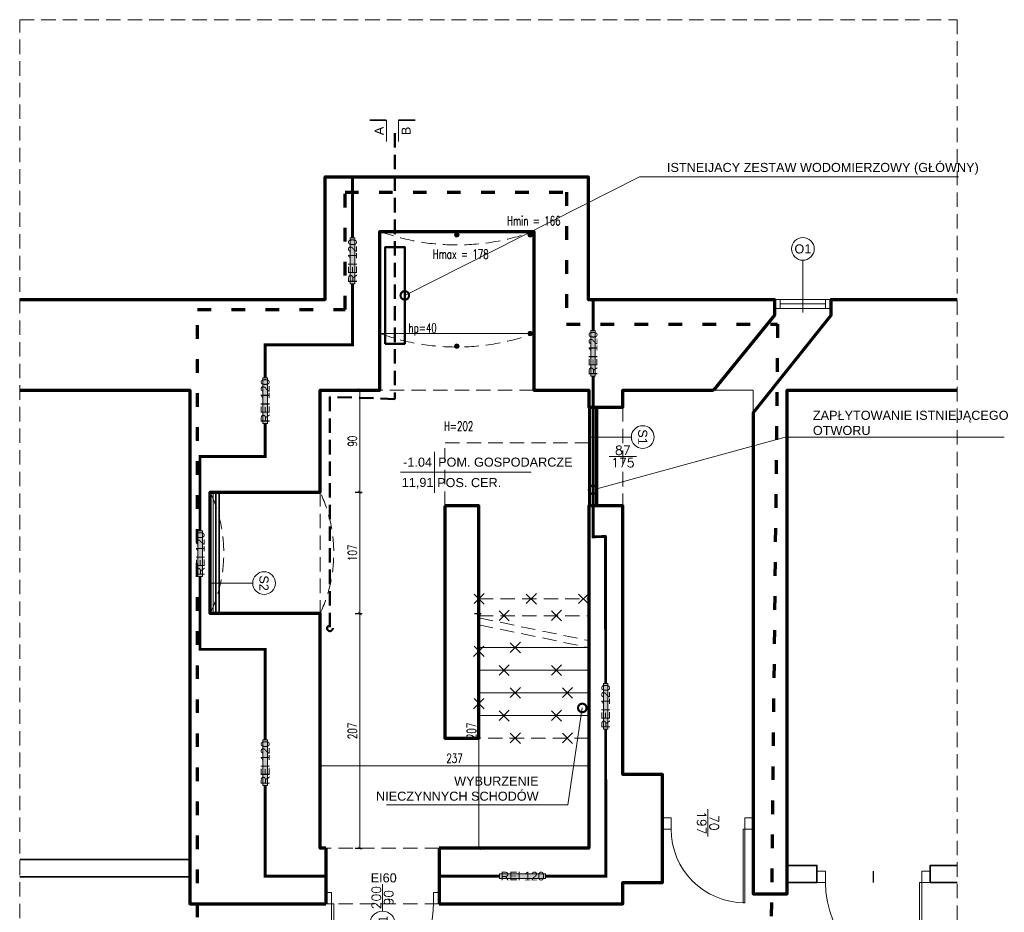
# Model space of a CAD drawing. Header units: centimetres. Extents: x 0 to 8068, y -312 to 10136.
# Tile 5 of 14: x 3568 to 4436, y 676 to 1463. Entities that reach past the tile are written whole.
import ezdxf
from ezdxf import colors
from ezdxf.entities.mleader import LeaderData, LeaderLine
from ezdxf.enums import TextEntityAlignment as Align
from ezdxf.math import Vec2, Vec3

# ---------------------------------------------------------------- set-up
doc = ezdxf.new("R2010")
doc.units = ezdxf.units.CM
doc.set_wipeout_variables(frame=1)
doc.linetypes.add('DASHED', pattern=[19.05, 12.7, -6.35])
doc.linetypes.add('ISO03W100', pattern=[30, 12, -18])
doc.layers.get('0').update_dxf_attribs({"lineweight": 13})
doc.layers.add('!_NIEDRUKOWALNE', color=213, linetype='Continuous', lineweight=13, plot=False)
for name, color, linetype, lineweight, true_color in [('0_ZAKRES_OPRACOWANIA', 7, 'DASHED', 35, 0x01bfff), ('A_WYBURZENIA', 7, 'DASHED', 13, 0x838383), ('INW_DRZWI', 7, 'Continuous', 13, 0x838383), ('INW_NIEWIDOCZNE', 7, 'DASHED', 5, 0x838383), ('INW_OKNA', 7, 'Continuous', 13, 0x838383), ('INW_OPIS', 7, 'Continuous', 13, 0x838383), ('INW_OPIS_STOLARKA_DRZWIOWA', 7, 'Continuous', 13, 0x838383), ('INW_OPIS_STOLARKA_OKIENNA', 7, 'Continuous', 13, 0x838383), ('INW_WIDOKOWE', 7, 'Continuous', 13, 0x838383), ('INW_ŚCIANY  DZIAŁOWE', 7, 'Continuous', 35, 0x838383), ('INW_ŚCIANY KONSTRUKCYJNE', 7, 'Continuous', 70, 0x838383), ('PPOŻ_GRANICA STREFY', 7, 'Continuous', 13, 0xcc0403), ('PPOŻ_KLASA ODPORNOŚCI', 7, 'Continuous', 13, 0xcc0403), ('PPOŻ_OPIS', 7, 'Continuous', 5, 0xcc0403), ('S_WODA', 7, 'DASHED', 50, 0x577c8c)]:
    doc.layers.add(name, color=color, linetype=linetype, lineweight=lineweight, true_color=true_color)
for name, color, linetype, lineweight in [('A_DRZWI', 3, 'Continuous', 13), ('A_IZOLACJA TERMICZNA_WYPEŁNIENIE', 31, 'BATTING', 5), ('A_NIEWIDOCZNE', 166, 'DASHED', 5), ('A_OPIS', 241, 'Continuous', 13), ('A_OPIS_PRZEGRODY', 202, 'Continuous', 13), ('A_OPIS_STOLARKA_DRZWIOWA', 241, 'Continuous', 13), ('A_OPIS_TABELKI POMIESZCZEŃ', 53, 'Continuous', 5), ('A_WYMIARY WEWNĘTRZNE', 183, 'Continuous', 13), ('A_ŚCIANY  DZIAŁOWE', 231, 'Continuous', 35), ('A_ŚCIANY KONSTRUKCYJNE', 5, 'Continuous', 70), ('X_WIPEOUT', 252, 'Continuous', 5)]:
    doc.layers.add(name, color=color, linetype=linetype, lineweight=lineweight)
doc.styles.add('100 ARIAL', font='arial.ttf', dxfattribs={"height": 16})
doc.styles.add('100 ROMANS', font='ROMANS.shx', dxfattribs={"width": 0.7, "height": 16})
doc.styles.add('50 ROMANS', font='ROMANS.shx', dxfattribs={"width": 0.7, "height": 8})
doc.styles.add('ARIAL', font='arial.ttf')
doc.linetypes.add('BATTING', pattern='A,0.00254,-2.54,[134,ltypeshp.shx,S=2.54,R=0,X=-2.54,Y=0],-5.08,[134,ltypeshp.shx,S=2.54,R=180,X=2.54,Y=0],-2.54', length=10.16254)
doc.dimstyles.new('50', dxfattribs={"dimtxt": 8, "dimasz": 3, "dimexe": 2, "dimexo": 1, "dimgap": 2.5, "dimtad": 1, "dimrnd": 1, "dimzin": 9, "dimtxsty": '50 ROMANS', "dimblk": 'ARCHTICK', "dimcen": 0.5, "dimdle": 0.2, "dimclrd": 256, "dimclre": 256, "dimclrt": 256, "dimadec": 0, "dimazin": 0, "dimtfac": 1, "dimtdec": 1, "dimtix": 1, "dimtmove": 1, "dimatfit": 3, "dimldrblk": 'ARCHTICK', "dimfxl": 4, "dimfxlon": 1, "dimtolj": 1, "dimtzin": 9, "dimlwd": -1, "dimarcsym": 0})

# ---------------------------------------------------------------- blocks, each defined once
blk = doc.blocks.new('*U292')
for points in [[(-85, 0), (-83.11, 0), (-83.11, 85), (-85, 85)], [(-85, 0), (-92.5, 0), (-92.5, -10), (-85, -10)], [(7.5, 0), (0, 0), (0, -10), (7.5, -10)]]:
    blk.add_lwpolyline(points, close=True)
blk.add_arc((-85, 0), 85, 0, 90)
at = {"layer": 'Defpoints'}
blk.add_lwpolyline([(-42.5, 0), (-42.5, -10)], dxfattribs=at)
blk = doc.blocks.new('_DotSmall')
at = {"color": 0, "linetype": 'ByBlock', "const_width": 0.5}
blk.add_lwpolyline([(-0.0625, 0, 1), (0.0625, 0, 1)], format="xyb", close=True, dxfattribs=at)
blk = doc.blocks.new('*U295')
for points in [[(-65, 0), (-63.56, 0), (-63.56, 65), (-65, 65)], [(-65, 0), (-72.5, 0), (-72.5, -10), (-65, -10)], [(7.5, 0), (0, 0), (0, -10), (7.5, -10)]]:
    blk.add_lwpolyline(points, close=True)
blk.add_arc((-65, 0), 65, 0, 90)
at = {"layer": 'INW_OPIS_STOLARKA_DRZWIOWA'}
blk.add_lwpolyline([(-32.5, 6.5), (-32.5, -17.5)], dxfattribs=at)
at = {"layer": 'INW_OPIS_STOLARKA_DRZWIOWA', "style": '100 ROMANS', "flags": 12}
for tag, p in [('SZER', (-38, -5.5)), ('WYS', (-27, -5.5))]:
    blk.add_attdef(tag, text='', height=8, rotation=90, dxfattribs=at).set_placement(p, align=Align.MIDDLE_CENTER)
blk = doc.blocks.new('*U296')
at = {"layer": '!_NIEDRUKOWALNE'}
for points in [[(-87, 5.6), (-87, 5.6), (-87, -5.6), (-87, -5.6)], [(0, 5.6), (0, 5.6), (0, -5.6), (0, -5.6)]]:
    blk.add_lwpolyline(points, close=True, dxfattribs=at)
at = {"layer": 'INW_OPIS_STOLARKA_DRZWIOWA'}
blk.add_lwpolyline([(-43.5, 27), (-43.5, 3)], dxfattribs=at)
at = {"layer": 'INW_OPIS_STOLARKA_DRZWIOWA', "style": '100 ROMANS', "flags": 12}
for tag, p in [('SZER', (-49, 15)), ('WYS', (-38, 15))]:
    blk.add_attdef(tag, text='', height=8, rotation=90, dxfattribs=at).set_placement(p, align=Align.MIDDLE_CENTER)
blk = doc.blocks.new('*U313')
for points in [[(-50, 4), (-45, 4), (-45, -4), (-50, -4), (-50, 4)], [(-5, 4), (-45, 4)], [(-5, 0), (-45, 0)], [(-5, 4), (0, 4), (0, -4), (-5, -4), (-5, 4)], [(-5, -4), (-45, -4)]]:
    blk.add_lwpolyline(points)
at = {"layer": 'INW_OPIS_STOLARKA_OKIENNA'}
blk.add_line((-25, -7.47), (-25, 38.54), dxfattribs=at)
blk.add_circle((-25, 48.54), 10, dxfattribs=at)
at = {"layer": 'INW_OPIS_STOLARKA_OKIENNA', "style": '100 ARIAL'}
blk.add_attdef('OZNACZENIE', text='', height=8, dxfattribs=at).set_placement((-25, 48.54), align=Align.MIDDLE_CENTER)
at = {"layer": 'INW_OPIS_STOLARKA_OKIENNA', "style": '100 ROMANS'}
for tag, rotation, p in [('SZER', 90, (-32, 24.2)), ('WYS', 90, (-18, 24.2)), ('PARAPET', 360, (-24.58, -9.59))]:
    blk.add_attdef(tag, text='', height=8, rotation=rotation, dxfattribs=at).set_placement(p, align=Align.MIDDLE_CENTER)
blk = doc.blocks.new('*U314')
at = {"linetype": 'Continuous', "lineweight": 0}
for p, q in [((0, 36.1), (0, -36.1)), ((-60.2, 0), (170.2, 0))]:
    blk.add_line(p, q, dxfattribs=at)
at = {"style": '100 ARIAL'}
for tag, height, flags, p in [('KONDYGNACJA', 8, 13, (144.1, 129.7)), ('INNE', 8, 13, (144.1, 118)), ('NR', 16, 12, (-30.1, 10))]:
    blk.add_attdef(tag, text='', height=height, dxfattribs=dict(at, flags=flags)).set_placement(p, align=Align.CENTER)
at = {"style": '100 ARIAL', "flags": 12}
blk.add_attdef('NAZW', (6.1, 10), '', height=16, dxfattribs=at)
at = {"color": 5, "style": '100 ARIAL', "flags": 12}
blk.add_attdef('DO_OBLICZEN', text='', height=16, dxfattribs=at).set_placement((-30.1, -25.8), align=Align.CENTER)
at = {"style": '100 ARIAL', "flags": 12}
blk.add_attdef('POS_001', text='', height=16, dxfattribs=at).set_placement((6.1, -9.8), align=Align.TOP_LEFT)
blk = doc.blocks.new('_ZNACZNIK PRZEKROJU')
at = {"const_width": 3}
blk.add_lwpolyline([(0, 18.9), (-29.8, 18.9)], dxfattribs=at)
for points in [[(0, -18.9), (0, 18.9)], [(0, 18.9), (0, -18.9)]]:
    blk.add_lwpolyline(points)
at = {"style": '100 ARIAL'}
blk.add_attdef('PRZEKRÓJ', text='', height=16, rotation=90, dxfattribs=at).set_placement((0, 0), align=Align.BOTTOM_CENTER)
blk = doc.blocks.new('_ZNACZNIK PRZEKROJU 2')
at = {"const_width": 3}
blk.add_lwpolyline([(0, 18.9), (29.8, 18.9)], dxfattribs=at)
for points in [[(0, -18.9), (0, 18.9)], [(0, 18.9), (0, -18.9)]]:
    blk.add_lwpolyline(points)
at = {"style": '100 ARIAL'}
blk.add_attdef('PRZEKRÓJ', text='', height=16, rotation=90, dxfattribs=at).set_placement((0, 0), align=Align.BOTTOM_CENTER)
blk = doc.blocks.new('_KRZYŻYK')
at = {"linetype": 'ByBlock'}
for points in [[(4.74, 4.74), (-4.74, -4.74)], [(4.74, -4.74), (-4.74, 4.74)]]:
    blk.add_lwpolyline(points, dxfattribs=at)
blk = doc.blocks.new('*U364')
blk.add_lwpolyline([(0, 0), (0, -75)])
blk.add_circle((0, 20), 20)
at = {"style": 'ARIAL', "flags": 1}
for tag, p in [('SKALA_200', (0, 66.6)), ('SKALA_100', (0, 62.6)), ('SKALA_50', (0, 58.2)), ('SKALA_20', (0, 53.8))]:
    blk.add_attdef(tag, p, '', height=2.4, dxfattribs=at)
at = {"style": '100 ARIAL', "flags": 8}
blk.add_attdef('Oznaczenie', text='', height=16, dxfattribs=at).set_placement((0, 20), align=Align.MIDDLE_CENTER)
blk = doc.blocks.new('_ArchTick')
at = {"color": 0, "linetype": 'ByBlock', "const_width": 0.15}
blk.add_lwpolyline([(-0.5, -0.5), (0.5, 0.5)], dxfattribs=at)
blk = doc.blocks.new('*D400')
at = {"layer": 'A_WYMIARY WEWNĘTRZNE', "lineweight": -2}
for p, q in [((3968.59, 939.25), (3974.59, 939.25)), ((3968.59, 732.25), (3974.59, 732.25))]:
    blk.add_line(p, q, dxfattribs=at)
at = {"layer": 'A_WYMIARY WEWNĘTRZNE'}
blk.add_line((3972.59, 732.05), (3972.59, 939.45), dxfattribs=at)
at = {"layer": 'Defpoints', "color": 0}
for p in [(3832.59, 939.25), (3972.59, 939.25), (3937.59, 732.25)]:
    blk.add_point(p, dxfattribs=at)
at = {"layer": 'A_WYMIARY WEWNĘTRZNE', "xscale": 3, "yscale": 3, "zscale": 3}
for p, rotation in [((3972.59, 939.25), 90), ((3972.59, 732.25), 270)]:
    blk.add_blockref('_ArchTick', p, dxfattribs=dict(at, rotation=rotation))
at = {"layer": 'A_WYMIARY WEWNĘTRZNE', "insert": (3966.09, 835.75), "char_height": 8, "attachment_point": 5, "rotation": 90, "style": '50 ROMANS'}
blk.add_mtext('\\A1;207', dxfattribs=at)
blk = doc.blocks.new('*D401')
at = {"layer": 'A_WYMIARY WEWNĘTRZNE', "lineweight": -2}
for p, q in [((3863.59, 1046.25), (3869.59, 1046.25)), ((3863.59, 939.25), (3869.59, 939.25))]:
    blk.add_line(p, q, dxfattribs=at)
at = {"layer": 'A_WYMIARY WEWNĘTRZNE'}
blk.add_line((3867.59, 939.05), (3867.59, 1046.45), dxfattribs=at)
at = {"layer": 'Defpoints', "color": 0}
for p in [(3832.59, 1046.25), (3867.59, 1046.25), (3832.59, 939.25)]:
    blk.add_point(p, dxfattribs=at)
at = {"layer": 'A_WYMIARY WEWNĘTRZNE', "xscale": 3, "yscale": 3, "zscale": 3}
for p, rotation in [((3867.59, 1046.25), 90), ((3867.59, 939.25), 270)]:
    blk.add_blockref('_ArchTick', p, dxfattribs=dict(at, rotation=rotation))
at = {"layer": 'A_WYMIARY WEWNĘTRZNE', "insert": (3861.09, 992.75), "char_height": 8, "attachment_point": 5, "rotation": 90, "style": '50 ROMANS'}
blk.add_mtext('\\A1;107', dxfattribs=at)
blk = doc.blocks.new('*D402')
at = {"layer": 'A_WYMIARY WEWNĘTRZNE', "lineweight": -2}
for p, q in [((3863.59, 1136.25), (3869.59, 1136.25)), ((3863.59, 1046.25), (3869.59, 1046.25))]:
    blk.add_line(p, q, dxfattribs=at)
at = {"layer": 'A_WYMIARY WEWNĘTRZNE'}
blk.add_line((3867.59, 1046.05), (3867.59, 1136.45), dxfattribs=at)
at = {"layer": 'Defpoints', "color": 0}
for p in [(3832.59, 1136.25), (3867.59, 1136.25), (3832.59, 1046.25)]:
    blk.add_point(p, dxfattribs=at)
at = {"layer": 'A_WYMIARY WEWNĘTRZNE', "xscale": 3, "yscale": 3, "zscale": 3}
for p, rotation in [((3867.59, 1136.25), 90), ((3867.59, 1046.25), 270)]:
    blk.add_blockref('_ArchTick', p, dxfattribs=dict(at, rotation=rotation))
at = {"layer": 'A_WYMIARY WEWNĘTRZNE', "insert": (3861.09, 1091.25), "char_height": 8, "attachment_point": 5, "rotation": 90, "style": '50 ROMANS'}
blk.add_mtext('\\A1;90', dxfattribs=at)
blk = doc.blocks.new('*D403')
at = {"layer": 'A_WYMIARY WEWNĘTRZNE'}
blk.add_line((4069.79, 805.08), (3832.39, 805.08), dxfattribs=at)
at = {"layer": 'A_WYMIARY WEWNĘTRZNE', "lineweight": -2}
for p, q in [((3832.59, 806.08), (3832.59, 807.08)), ((4069.59, 806.08), (4069.59, 807.08))]:
    blk.add_line(p, q, dxfattribs=at)
at = {"layer": 'Defpoints', "color": 0}
for p in [(3832.59, 805.08), (3832.59, 805.08), (4069.59, 805.08)]:
    blk.add_point(p, dxfattribs=at)
at = {"layer": 'A_WYMIARY WEWNĘTRZNE', "xscale": 3, "yscale": 3, "zscale": 3, "rotation": 180}
blk.add_blockref('_ArchTick', (3832.59, 805.08), dxfattribs=at)
at = {"layer": 'A_WYMIARY WEWNĘTRZNE', "xscale": 3, "yscale": 3, "zscale": 3}
blk.add_blockref('_ArchTick', (4069.59, 805.08), dxfattribs=at)
at = {"layer": 'A_WYMIARY WEWNĘTRZNE', "insert": (3951.09, 811.58), "char_height": 8, "attachment_point": 5, "style": '50 ROMANS'}
blk.add_mtext('\\A1;237', dxfattribs=at)
blk = doc.blocks.new('*U363')
for points in [[(0, 0), (-2, 0), (-2, 90), (0, 90)], [(-90, 0), (-95, 0), (-95, -10), (-90, -10)], [(5, 0), (0, 0), (0, -10), (5, -10)]]:
    blk.add_lwpolyline(points, close=True)
blk.add_arc((0, 0), 90, 90, 180)
at = {"layer": 'A_OPIS_STOLARKA_DRZWIOWA'}
blk.add_lwpolyline([(-45, 6.5), (-45, -17.5)], dxfattribs=at)
blk.add_circle((-45, 17.75), 11.25, dxfattribs=at)
at = {"layer": 'A_OPIS_STOLARKA_DRZWIOWA', "style": '100 ARIAL'}
blk.add_attdef('SYMBOL', text='', height=8, rotation=270, dxfattribs=at).set_placement((-45.5, 17.75), align=Align.MIDDLE_CENTER)
blk.add_attdef('KIERUNEK', text='', height=5, rotation=270, dxfattribs=at).set_placement((-56.25, 17.75), align=Align.BOTTOM_CENTER)
at = {"layer": 'A_OPIS_STOLARKA_DRZWIOWA', "style": '100 ROMANS', "flags": 12}
for tag, p in [('SZER', (-50.5, -5.5)), ('WYS', (-39.5, -5.5))]:
    blk.add_attdef(tag, text='', height=8, rotation=90, dxfattribs=at).set_placement(p, align=Align.MIDDLE_CENTER)
at = {"layer": 'A_OPIS_STOLARKA_DRZWIOWA', "style": '100 ARIAL'}
blk.add_attdef('KLASA', text='', height=8, dxfattribs=at).set_placement((-46.03, -22.95), align=Align.MIDDLE_CENTER)
blk = doc.blocks.new('*D404')
at = {"layer": 'A_WYMIARY WEWNĘTRZNE', "lineweight": -2}
for p, q in [((3863.59, 939.25), (3869.59, 939.25)), ((3863.59, 732.25), (3869.59, 732.25))]:
    blk.add_line(p, q, dxfattribs=at)
at = {"layer": 'A_WYMIARY WEWNĘTRZNE'}
blk.add_line((3867.59, 939.45), (3867.59, 732.05), dxfattribs=at)
at = {"layer": 'Defpoints', "color": 0}
for p in [(3832.59, 939.25), (3837.59, 732.25), (3867.59, 732.25)]:
    blk.add_point(p, dxfattribs=at)
at = {"layer": 'A_WYMIARY WEWNĘTRZNE', "xscale": 3, "yscale": 3, "zscale": 3}
for p, rotation in [((3867.59, 939.25), 90), ((3867.59, 732.25), 270)]:
    blk.add_blockref('_ArchTick', p, dxfattribs=dict(at, rotation=rotation))
at = {"layer": 'A_WYMIARY WEWNĘTRZNE', "insert": (3861.09, 835.75), "char_height": 8, "attachment_point": 5, "rotation": 90, "style": '50 ROMANS'}
blk.add_mtext('\\A1;207', dxfattribs=at)
blk = doc.blocks.new('_KLASA_ODPORN')
blk.add_wipeout([(-42, -4.1), (42, -4.1), (42, 4.2), (-42, 4.2)])
at = {"layer": 'X_WIPEOUT', "true_color": 0xffffff}
blk.add_hatch(color=7, dxfattribs=at).paths.add_polyline_path([(42, -4.1), (42, 4.2), (-42, 4.2), (-42, -4.1)])
at = {"layer": 'X_WIPEOUT', "color": 7, "true_color": 0xffffff}
blk.add_lwpolyline([(42, 4.2), (42, -4.1), (-42, -4.1), (-42, 4.2)], close=True, dxfattribs=at)
at = {"style": '100 ARIAL'}
blk.add_attdef('ODP_POŻ', text='', height=16, dxfattribs=at).set_placement((0, 0), align=Align.MIDDLE_CENTER)

msp = doc.modelspace()

# ---------------------------------------------------------------- hatches: boundary and pattern name
at = {"layer": 'INW_OPIS'}
for points in [[(3955.069, 1273.216, 1), (3951.101, 1273.216, 1)], [(4019.811, 1273.216, 1), (4015.843, 1273.216, 1)], [(4019.811, 1186.247, 1), (4015.843, 1186.247, 1)], [(3955.069, 1174.974, 1), (3951.101, 1174.974, 1)]]:
    msp.add_hatch(color=256, dxfattribs=at).paths.add_polyline_path(points)

# ---------------------------------------------------------------- linework, layer by layer
at = {"layer": '!_NIEDRUKOWALNE'}
msp.add_line((3743.585, 1046.247), (3735.585, 1046.247), dxfattribs=at)
msp.add_lwpolyline([(3735.585, 1041.247), (3735.585, 1046.247)], dxfattribs=at)
at = {"layer": '0_ZAKRES_OPRACOWANIA', "linetype": 'ISO03W100', "lineweight": 70}
msp.add_lwpolyline([(3724.46, 551.594), (3724.46, 1207.406), (3854.52, 1207.406), (3854.52, 1310.887), (4049.91, 1310.887), (4049.91, 1194.471), (4236.109, 1194.471), (4229.225, 551.594), (3724.46, 551.594)], dxfattribs=at)
at = {"layer": 'A_IZOLACJA TERMICZNA_WYPEŁNIENIE', "ltscale": 0.25}
msp.add_line((4073.335, 1121.247), (4073.335, 1034.247), dxfattribs=at)
at = {"layer": 'A_IZOLACJA TERMICZNA_WYPEŁNIENIE', "ltscale": 0.24}
msp.add_lwpolyline([(3738.085, 939.247), (3738.085, 1046.247)], dxfattribs=at)
at = {"layer": 'A_NIEWIDOCZNE'}
for p, q in [((3937.585, 732.247), (3837.585, 732.247)), ((3937.585, 683.247), (3837.585, 683.247))]:
    msp.add_line(p, q, dxfattribs=at)
at = {"layer": 'A_WYBURZENIA'}
for p, q in [((3972.585, 952.247), (4069.585, 952.247)), ((3972.585, 937.247), (4069.585, 937.247)), ((3972.585, 935.369), (4069.585, 915.369)), ((3972.585, 929.247), (4069.585, 909.247))]:
    msp.add_line(p, q, dxfattribs=at)
msp.add_lwpolyline([(4069.585, 909.247), (3972.585, 909.247), (3972.585, 929.247)], dxfattribs=at)
for points in [[(3972.585, 909.247), (4069.585, 909.247), (4069.585, 889.247), (3972.585, 889.247)], [(3972.585, 889.247), (4069.585, 889.247), (4069.585, 869.247), (3972.585, 869.247)], [(3972.585, 869.247), (4069.585, 869.247), (4069.585, 849.247), (3972.585, 849.247)], [(3972.585, 849.247), (4069.585, 849.247), (4069.585, 829.247), (3972.585, 829.247)]]:
    msp.add_lwpolyline(points, close=True, dxfattribs=at)
at = {"layer": 'A_ŚCIANY  DZIAŁOWE'}
for p, q in [((4069.585, 1121.247), (4069.585, 1034.247)), ((4069.585, 1121.247), (4077.085, 1121.247)), ((4070.835, 1121.247), (4070.835, 1034.247)), ((4075.835, 1121.247), (4075.835, 1034.247)), ((4077.085, 1121.247), (4077.085, 1034.247)), ((4069.585, 1034.247), (4077.085, 1034.247))]:
    msp.add_line(p, q, dxfattribs=at)
for points in [[(3740.585, 939.247), (3740.585, 1046.247)], [(3743.585, 939.247), (3743.585, 1046.247)]]:
    msp.add_lwpolyline(points, dxfattribs=at)
at = {"layer": 'A_ŚCIANY KONSTRUKCYJNE'}
for p, q in [((3837.585, 732.247), (3837.585, 683.247)), ((3937.585, 732.247), (3937.585, 683.247))]:
    msp.add_line(p, q, dxfattribs=at)
at = {"layer": 'INW_NIEWIDOCZNE'}
for p, q in [((4021.085, 1136.247), (3885.085, 1136.247)), ((4069.585, 1121.247), (4069.585, 1081.747)), ((4099.585, 1121.247), (4099.585, 1034.247)), ((3942.585, 1034.247), (3942.585, 1089.744)), ((4069.776, 1089.744), (3942.776, 1089.744)), ((4069.585, 1081.747), (4069.585, 1034.247)), ((3832.585, 1046.247), (3832.585, 939.247))]:
    msp.add_line(p, q, dxfattribs=at)
for centre, radius, start, end in [((3953.085, 1462.914), 198.667, 249.98404, 290.01596), ((3953.085, 1372.914), 198.667, 249.98404, 290.01596), ((3622.325, 992.747), 125.26, 334.715695, 25.284305), ((3719.325, 992.747), 125.26, 334.715695, 25.284305)]:
    msp.add_arc(centre, radius, start, end, dxfattribs=at)
at = {"layer": 'INW_OPIS'}
for centre in [(3953.085, 1273.216), (4017.827, 1273.216), (4017.827, 1186.247), (3953.085, 1174.974)]:
    msp.add_circle(centre, 1.984, dxfattribs=at)
at = {"layer": 'INW_WIDOKOWE'}
for p, q in [((4021.085, 1186.247), (3885.085, 1186.247)), ((4179.585, 1136.247), (4214.585, 1136.247)), ((4214.585, 1136.247), (4214.585, 1116.247))]:
    msp.add_line(p, q, dxfattribs=at)
at = {"layer": 'INW_ŚCIANY  DZIAŁOWE'}
for points in [[(3567.585, 722.247), (3717.585, 722.247), (3717.585, 707.247), (3567.585, 707.247)], [(4244.585, 717.202), (4270.726, 717.202), (4270.726, 702.202), (4244.585, 702.202)], [(4394.585, 717.202), (4370.726, 717.202), (4370.726, 702.202), (4394.585, 702.202)]]:
    msp.add_lwpolyline(points, dxfattribs=at)
at = {"layer": 'INW_ŚCIANY KONSTRUKCYJNE'}
for points in [[(3567.585, 1216.247), (3837.085, 1216.247), (3837.085, 1324.247), (4069.085, 1324.247), (4069.085, 1216.247), (4233.393, 1216.247), (4233.393, 1202.341), (4179.585, 1136.247)], [(3837.585, 732.247), (3832.585, 732.247), (3832.585, 939.247), (3735.585, 939.247), (3735.585, 1046.247), (3832.585, 1046.247), (3832.585, 1136.247), (3885.085, 1136.247), (3885.085, 1276.247), (4021.085, 1276.247), (4021.085, 1136.247), (4069.585, 1136.247), (4069.585, 1121.247), (4099.585, 1121.247), (4099.585, 1136.247), (4179.585, 1136.247)], [(4214.585, 1116.247), (4283.393, 1202.341), (4283.393, 1216.247), (4394.585, 1216.247)], [(4214.585, 1116.247), (4214.585, 692.202), (4244.585, 692.202), (4244.585, 1136.247), (4394.585, 1136.247)], [(3937.585, 683.247), (4099.585, 683.247), (4099.585, 702.202), (4134.585, 702.202), (4134.585, 797.202), (4099.585, 797.202), (4099.585, 1034.247), (4069.585, 1034.247), (4069.585, 732.247), (3937.585, 732.247)], [(3942.585, 1034.247), (3942.585, 829.247), (3972.585, 829.247), (3972.585, 1034.247), (3942.585, 1034.247)]]:
    msp.add_lwpolyline(points, dxfattribs=at)
at = {"layer": 'PPOŻ_GRANICA STREFY', "linetype": 'ISO03W100', "ltscale": 0.5, "const_width": 2.5}
for points in [[(3837.585, 707.747), (3784.085, 707.747), (3784.085, 907.747), (3726.585, 907.747), (3726.585, 1077.747), (3784.085, 1077.747), (3784.085, 1176.247), (3861.085, 1176.247), (3861.085, 1324.247)], [(4073.335, 1216.247), (4073.335, 1121.247), (4073.335, 1006.91), (4084.09, 1007.215), (4084.255, 1006.91), (4084.585, 707.747), (3937.585, 707.747)]]:
    msp.add_lwpolyline(points, dxfattribs=at)
at = {"layer": 'S_WODA'}
msp.add_lwpolyline([(3898.604, 1362.824), (3898.604, 1128.403), (3841.214, 1130.396), (3841.214, 926.279)], dxfattribs=at)
at = {"layer": 'S_WODA', "linetype": 'Continuous'}
msp.add_lwpolyline([(3889.956, 1177.181), (3907.251, 1177.181), (3907.251, 1262.374), (3889.956, 1262.374)], close=True, dxfattribs=at)
at = {"layer": 'S_WODA'}
msp.add_circle((3841.214, 926.279), 2.5, dxfattribs=at)

# ---------------------------------------------------------------- block references
at = {"layer": 'A_DRZWI'}
ref = msp.add_blockref('*U363', (3842.585, 683.247), dxfattribs=dict(at, rotation=180))
ref.add_attrib('SZER', '90', dxfattribs={"layer": 'A_OPIS_STOLARKA_DRZWIOWA', "height": 8, "rotation": 90, "style": '100 ROMANS'}).set_placement((3893.085, 688.747), align=Align.MIDDLE_CENTER)
ref.add_attrib('WYS', '200', dxfattribs={"layer": 'A_OPIS_STOLARKA_DRZWIOWA', "height": 8, "rotation": 90, "style": '100 ROMANS'}).set_placement((3882.085, 688.747), align=Align.MIDDLE_CENTER)
ref.add_attrib('KLASA', 'EI60', dxfattribs={"layer": 'PPOŻ_OPIS', "height": 8, "style": '100 ARIAL'}).set_placement((3888.62, 706.193), align=Align.MIDDLE_CENTER)
ref.add_attrib('SYMBOL', 'D1', dxfattribs={"layer": 'A_OPIS_STOLARKA_DRZWIOWA', "height": 8, "rotation": 90, "style": '100 ARIAL'}).set_placement((3888.085, 665.497), align=Align.MIDDLE_CENTER)
at = {"layer": 'A_OPIS_PRZEGRODY', "xscale": 0.5, "yscale": 0.5, "zscale": 0.5, "rotation": 270}
for p, values in [((4107.085, 1094.909), {'Oznaczenie': 'S1'}), ((3773.085, 966.114), {'Oznaczenie': 'S2'})]:
    msp.add_blockref('*U364', p, dxfattribs=at).add_auto_attribs(values)
at = {"layer": 'A_OPIS_TABELKI POMIESZCZEŃ'}
ref = msp.add_blockref('*U314', (3933.585, 1063.783), dxfattribs=dict(at, xscale=0.5, yscale=0.5, zscale=0.5))
ref.add_attrib('NR', '-1.04', dxfattribs={"layer": '0', "height": 8, "style": '100 ARIAL'}).set_placement((3918.547, 1068.772), align=Align.CENTER)
ref.add_attrib('NAZW', 'POM. GOSPODARCZE', (3936.656, 1068.772), dxfattribs={"layer": '0', "height": 8, "style": '100 ARIAL'})
ref.add_attrib('POS_001', 'POS. CER.', (3935.776, 1050.734), dxfattribs={"layer": '0', "height": 8, "style": '100 ARIAL'})
ref.add_attrib('DO_OBLICZEN', '11,91', dxfattribs={"layer": '0', "height": 8, "style": '100 ARIAL'}).set_placement((3918.547, 1050.875), align=Align.CENTER)
at = {"layer": 'A_WYBURZENIA'}
for p in [(3972.585, 952.247), (4064.721, 952.247)]:
    msp.add_blockref('_KRZYŻYK', p, dxfattribs=at)
for p, rotation in [((4018.653, 952.247), 360), ((3994.696, 937.46), 360), ((4040.764, 937.46), 360), ((4004.419, 909.247), 360), ((3972.585, 906.179), 270), ((3994.696, 889.247), 360), ((4040.764, 889.247), 360), ((4004.419, 869.442), 360), ((4050.487, 869.442), 360), ((3972.585, 860.111), 270), ((3994.696, 849.247), 360), ((4040.764, 849.247), 360), ((4004.419, 829.442), 360), ((4050.487, 829.442), 360)]:
    msp.add_blockref('_KRZYŻYK', p, dxfattribs=dict(at, rotation=rotation))
at = {"layer": 'INW_DRZWI'}
ref = msp.add_blockref('*U295', (4142.085, 749.247), dxfattribs=dict(at, rotation=180))
ref.add_attrib('SZER', '70', dxfattribs={"layer": 'INW_OPIS_STOLARKA_DRZWIOWA', "height": 8, "rotation": 270, "style": '100 ROMANS'}).set_placement((4180.085, 754.747), align=Align.MIDDLE_CENTER)
ref.add_attrib('WYS', '197', dxfattribs={"layer": 'INW_OPIS_STOLARKA_DRZWIOWA', "height": 8, "rotation": 270, "style": '100 ROMANS'}).set_placement((4169.085, 754.747), align=Align.MIDDLE_CENTER)
at = {"layer": 'INW_DRZWI', "rotation": 180}
msp.add_blockref('*U292', (4278.226, 702.202), dxfattribs=at)
at = {"layer": 'INW_OKNA'}
ref = msp.add_blockref('*U313', (4283.393, 1212.247), dxfattribs=at)
ref.add_attrib('OZNACZENIE', 'O1', dxfattribs={"layer": 'INW_OPIS_STOLARKA_OKIENNA', "height": 8, "style": '100 ARIAL'}).set_placement((4258.393, 1260.785), align=Align.MIDDLE_CENTER)
at = {"layer": 'INW_OPIS', "xscale": 0.5, "yscale": 0.5, "zscale": 0.5}
msp.add_blockref('_ZNACZNIK PRZEKROJU', (3891.052, 1364.817), dxfattribs=at).add_auto_attribs({'PRZEKRÓJ': 'A'})
at = {"layer": 'INW_OPIS'}
ref = msp.add_blockref('_ZNACZNIK PRZEKROJU 2', (3901.677, 1364.817), dxfattribs=dict(at, xscale=0.5, yscale=0.5, zscale=0.5))
ref.add_attrib('PRZEKRÓJ', 'B', dxfattribs={"layer": '0', "height": 8, "rotation": 90, "style": '100 ARIAL'}).set_placement((3914.774, 1364.817), align=Align.BOTTOM_CENTER)
ref = msp.add_blockref('*U296', (4084.585, 1034.247), dxfattribs=dict(at, rotation=270))
ref.add_attrib('WYS', '175', dxfattribs={"layer": 'INW_OPIS_STOLARKA_DRZWIOWA', "height": 8, "style": '100 ROMANS'}).set_placement((4099.585, 1072.247), align=Align.MIDDLE_CENTER)
ref.add_attrib('SZER', '87', dxfattribs={"layer": 'INW_OPIS_STOLARKA_DRZWIOWA', "height": 8, "style": '100 ROMANS'}).set_placement((4099.585, 1083.247), align=Align.MIDDLE_CENTER)

# ---------------------------------------------------------------- texts
at = {"layer": 'INW_OPIS', "char_height": 8, "width": 233.60624, "attachment_point": 1, "line_spacing_factor": 0.625, "style": '50 ROMANS'}
for s, insert in [('Hmin = 166', (3997.354, 1289.535)), ('Hmax = 178', (3931.801, 1260.174)), ('hp=40', (3910.472, 1195.132)), ('H=202', (3941.758, 1108.474))]:
    msp.add_mtext(s, dxfattribs=dict(at, insert=insert))

# ---------------------------------------------------------------- dimensions: what is measured, and where the dimension line sits
at = {"layer": 'A_WYMIARY WEWNĘTRZNE'}
for base, p1, p2, picture, middle in [((3867.585, 1136.247), (3832.585, 1046.247), (3832.585, 1136.247), '*D402', (3861.085, 1091.247)), ((3867.585, 1046.247), (3832.585, 939.247), (3832.585, 1046.247), '*D401', (3861.085, 992.747)), ((3972.585, 939.247), (3937.585, 732.247), (3832.585, 939.247), '*D400', (3966.085, 835.747)), ((3867.585, 732.247), (3832.585, 939.247), (3837.585, 732.247), '*D404', (3861.085, 835.747))]:
    dim = msp.add_linear_dim(base=base, p1=p1, p2=p2, angle=90, dimstyle='50', dxfattribs=at)
    dim.commit()
    dim.dimension.update_dxf_attribs({"geometry": picture, "text_midpoint": middle})
dim = msp.add_linear_dim(base=(3832.585, 805.076), p1=(4069.585, 805.076), p2=(3832.585, 805.076), dimstyle='50', dxfattribs=at)
dim.commit()
dim.dimension.update_dxf_attribs({"geometry": '*D403', "text_midpoint": (3951.085, 811.576)})

# ---------------------------------------------------------------- leaders
at = {"layer": 'A_OPIS'}
ml = msp.add_multileader_mtext('Standard', dxfattribs=at)
ml.set_content('ISTNEIJACY ZESTAW WODOMIERZOWY (GŁÓWNY)', color=256, style='100 ARIAL')
ml.set_leader_properties(color=256, linetype='ByLayer', lineweight=-1)
ml.set_arrow_properties(name='DOTSMALL')
ml.build(insert=Vec2(0, 0))
ml.multileader.update_dxf_attribs({"text_left_attachment_type": 5, "text_right_attachment_type": 5, "dogleg_length": 0.5, "arrow_head_size": 15})
ctx = ml.context
ctx.base_point, ctx.char_height, ctx.arrow_head_size, ctx.landing_gap_size, ctx.plane_origin = Vec3(4133.477, 1324.247), 8, 15, 5, Vec3(3907.251, 1219.777)
ctx.left_attachment, ctx.right_attachment = 5, 5
notes = []
notes.append((ctx, [(0, (1, 1, 0), (4114.122, 1324.247), (1, 0), 19.354, [(0, [(3907.251, 1219.777), (4114.122, 1324.247)], 0, [])])]))
ctx.mtext.insert, ctx.mtext.flow_direction = Vec3(4138.477, 1336.615), 5
ml = msp.add_multileader_mtext('Standard', dxfattribs=at)
ml.set_content('ZAPŁYTOWANIE ISTNIEJĄCEGO\\POTWORU', color=256, style='100 ARIAL')
ml.set_leader_properties(color=256, linetype='ByLayer', lineweight=-1)
ml.set_arrow_properties(name='DOTSMALL')
ml.build(insert=Vec2(0, 0))
ml.multileader.update_dxf_attribs({"text_left_attachment_type": 5, "text_right_attachment_type": 5, "dogleg_length": 0.5, "arrow_head_size": 15})
ctx = ml.context
ctx.base_point, ctx.char_height, ctx.arrow_head_size, ctx.landing_gap_size, ctx.plane_origin = Vec3(4281.033, 1094.857), 8, 15, 5, Vec3(4073.335, 1070.553)
ctx.left_attachment, ctx.right_attachment = 5, 5
notes.append((ctx, [(0, (1, 1, 0), (4242.825, 1094.857), (1, 0), 19.354, [(0, [(4073.335, 1048.391), (4242.825, 1094.857)], 0, [])])]))
ctx.mtext.insert, ctx.mtext.flow_direction = Vec3(4267.179, 1118.062), 5
ml = msp.add_multileader_mtext('Standard', dxfattribs=at)
ml.set_content('WYBURZENIE \\PNIECZYNNYCH SCHODÓW ', color=256, style='100 ARIAL')
ml.set_leader_properties(color=256, linetype='ByLayer', lineweight=-1)
ml.set_arrow_properties(name='DOTSMALL')
ml.build(insert=Vec2(0, 0))
ml.multileader.update_dxf_attribs({"text_left_attachment_type": 5, "text_right_attachment_type": 5, "dogleg_length": 20.676, "arrow_head_size": 15})
ctx = ml.context
ctx.base_point, ctx.char_height, ctx.arrow_head_size, ctx.landing_gap_size, ctx.plane_origin, ctx.plane_x_axis = Vec3(4030.284, 770.604), 8, 15, 5, Vec3(4148.611, 857.874), Vec3(-1, 0)
ctx.left_attachment, ctx.right_attachment, ctx.text_align_type = 5, 5, 2
notes.append((ctx, [(0, (1, 1, 0), (4050.96, 770.604), (-1, 0), 20.676, [(0, [(4063.799, 856.009)], 0, [])])]))
ctx.mtext.insert, ctx.mtext.alignment, ctx.mtext.flow_direction = Vec3(4025.284, 795.553), 3, 5
for ctx, leaders in notes:
    for number, flags, end, landing, length, lines in leaders:
        leader = LeaderData()
        leader.index, (leader.has_last_leader_line, leader.has_dogleg_vector, leader.attachment_direction) = number, flags
        leader.last_leader_point, leader.dogleg_vector, leader.dogleg_length = Vec3(end), Vec3(landing), length
        for number, points, colour, breaks in lines:
            line = LeaderLine()
            line.index, line.vertices, line.color, line.breaks = number, Vec3.list(points), colors.encode_raw_color(colour), breaks
            leader.lines.append(line)
        ctx.leaders.append(leader)

# ---------------------------------------------------------------- next in the draw order: block references
at = {"layer": 'PPOŻ_KLASA ODPORNOŚCI'}
ref = msp.add_blockref('_KLASA_ODPORN', (3861.112, 1250.247), dxfattribs=dict(at, xscale=0.48, yscale=0.48, zscale=0.48, rotation=89.99999999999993))
ref.add_attrib('ODP_POŻ', 'REI 120', dxfattribs={"layer": 'PPOŻ_GRANICA STREFY', "height": 7.68, "rotation": 90, "style": '100 ARIAL'}).set_placement((3861.112, 1250.247), align=Align.MIDDLE_CENTER)
ref = msp.add_blockref('_KLASA_ODPORN', (4073.335, 1168.747), dxfattribs=dict(at, xscale=0.48, yscale=0.48, zscale=0.48, rotation=89.99999999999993))
ref.add_attrib('ODP_POŻ', 'REI 120', dxfattribs={"layer": 'PPOŻ_GRANICA STREFY', "height": 7.68, "rotation": 90, "style": '100 ARIAL'}).set_placement((4073.335, 1168.747), align=Align.MIDDLE_CENTER)
ref = msp.add_blockref('_KLASA_ODPORN', (3784.112, 1126.997), dxfattribs=dict(at, xscale=0.48, yscale=0.48, zscale=0.48, rotation=89.99999999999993))
ref.add_attrib('ODP_POŻ', 'REI 120', dxfattribs={"layer": 'PPOŻ_GRANICA STREFY', "height": 7.68, "rotation": 90, "style": '100 ARIAL'}).set_placement((3784.112, 1126.997), align=Align.MIDDLE_CENTER)
ref = msp.add_blockref('_KLASA_ODPORN', (3726.834, 991.948), dxfattribs=dict(at, xscale=0.48, yscale=0.48, zscale=0.48, rotation=89.99999999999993))
ref.add_attrib('ODP_POŻ', 'REI 120', dxfattribs={"layer": 'PPOŻ_GRANICA STREFY', "height": 7.68, "rotation": 90, "style": '100 ARIAL'}).set_placement((3726.834, 991.948), align=Align.MIDDLE_CENTER)
ref = msp.add_blockref('_KLASA_ODPORN', (4084.42, 857.329), dxfattribs=dict(at, xscale=0.48, yscale=0.48, zscale=0.48, rotation=89.99999999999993))
ref.add_attrib('ODP_POŻ', 'REI 120', dxfattribs={"layer": 'PPOŻ_GRANICA STREFY', "height": 7.68, "rotation": 90, "style": '100 ARIAL'}).set_placement((4084.42, 857.329), align=Align.MIDDLE_CENTER)
ref = msp.add_blockref('_KLASA_ODPORN', (3784.112, 807.747), dxfattribs=dict(at, xscale=0.48, yscale=0.48, zscale=0.48, rotation=89.99999999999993))
ref.add_attrib('ODP_POŻ', 'REI 120', dxfattribs={"layer": 'PPOŻ_GRANICA STREFY', "height": 7.68, "rotation": 90, "style": '100 ARIAL'}).set_placement((3784.112, 807.747), align=Align.MIDDLE_CENTER)
ref = msp.add_blockref('_KLASA_ODPORN', (4011.085, 707.747), dxfattribs=dict(at, xscale=0.48, yscale=0.48, zscale=0.48, rotation=359.9999999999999))
ref.add_attrib('ODP_POŻ', 'REI 120', dxfattribs={"layer": 'PPOŻ_GRANICA STREFY', "height": 7.68, "style": '100 ARIAL'}).set_placement((4011.085, 707.747), align=Align.MIDDLE_CENTER)

# ---------------------------------------------------------------- next in the draw order: linework, layer by layer
at = {"layer": 'A_NIEWIDOCZNE'}
msp.add_lwpolyline([(3567.585, 1462.893), (4394.585, 1462.893), (4394.585, 270.54), (3567.585, 270.54)], close=True, dxfattribs=at)
at = {"layer": 'INW_ŚCIANY KONSTRUKCYJNE'}
msp.add_lwpolyline([(3567.585, 1136.247), (3717.585, 1136.247), (3717.585, 683.247), (3837.585, 683.247)], dxfattribs=at)

doc.saveas('drawing.dxf')
